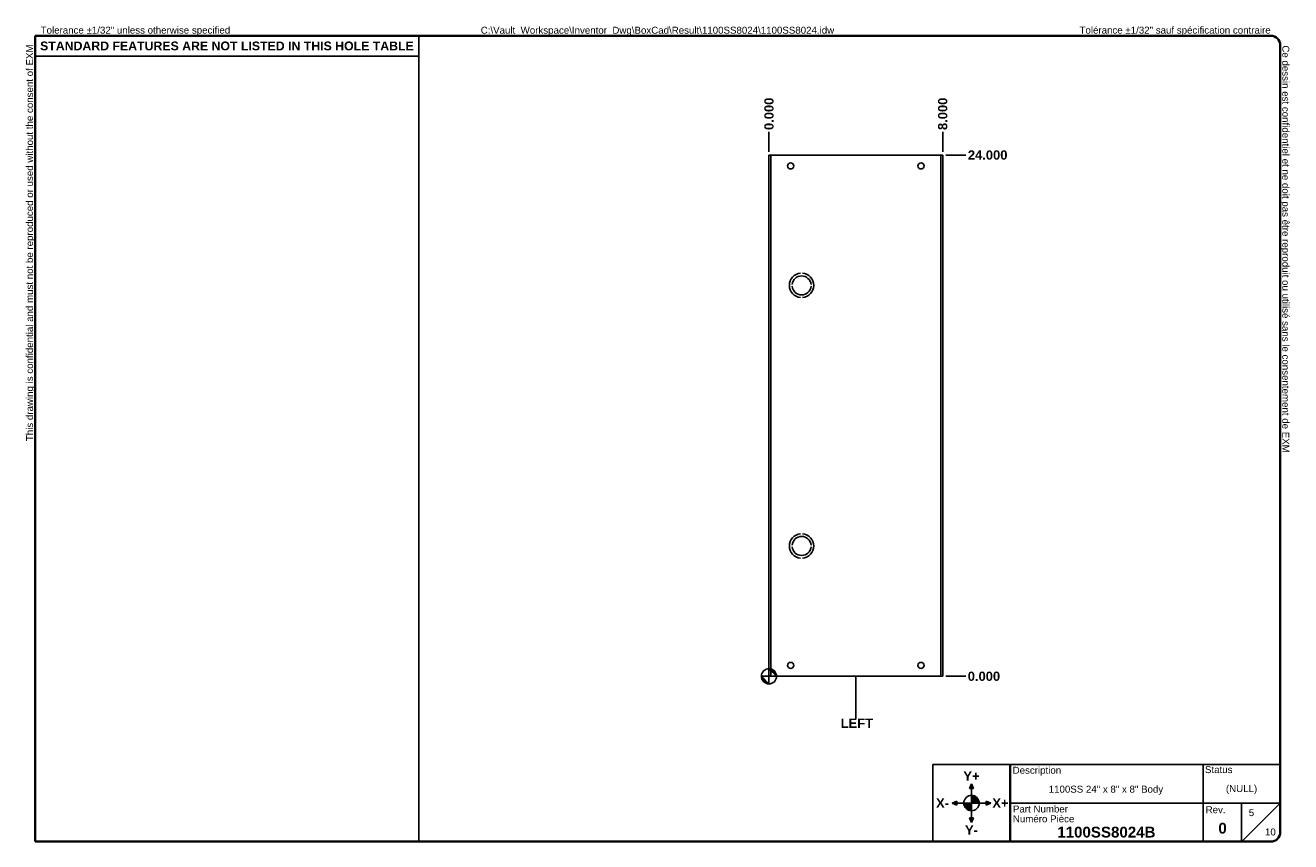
# Model space of a CAD drawing. Header units: inches. Extents: x 1.1 to 59.4, y 0.9 to 38.5.
import ezdxf

# ---------------------------------------------------------------- set-up
doc = ezdxf.new("R2010")
doc.units = ezdxf.units.IN
doc.header["$LTSCALE"] = 3.555556
doc.header["$MEASUREMENT"] = 0
doc.layers.get('0').update_dxf_attribs({"lineweight": 25})
for name, color, linetype, lineweight in [('Dimensions(ANSI)', 7, 'Continuous', 25), ('Sketch Geometry(ANSI)', 7, 'Continuous', 25), ('Symbols(ANSI)', 7, 'Continuous', 25), ('Visible Edges(ANSI)', 7, 'Continuous', 25), ('Visible Tangent Edges(ANSI)', 7, 'Continuous', 25)]:
    doc.layers.add(name, color=color, linetype=linetype, lineweight=lineweight)
doc.layers.add('Hatch', color=179, linetype='Continuous', lineweight=9, true_color=0x1e1e47)
doc.styles.add('Current-ANSI', font='arial.ttf')
doc.styles.add('Dimension-ANSI', font='arialbd.ttf')
doc.styles.add('Text Style44', font='arialbd.ttf')
doc.dimstyles.new('INCH-ANSI', dxfattribs={"dimscale": 3.555556, "dimtxt": 0.12, "dimasz": 0.098425, "dimexe": 0.04, "dimexo": 0.04, "dimgap": 0.031496, "dimtad": 0, "dimtih": 1, "dimtoh": 1, "dimdec": 3, "dimrnd": 1e-08, "dimzin": 0, "dimdsep": 46, "dimtxsty": 'Dimension-ANSI', "dimcen": 0.09, "dimdle": 0.312, "dimclrd": 179, "dimclre": 179, "dimclrt": 7, "dimadec": 1, "dimazin": 0, "dimtfac": 1, "dimtdec": 3, "dimtofl": 0, "dimtmove": 0, "dimatfit": 3, "dimfxl": 1, "dimtolj": 1, "dimtzin": 4, "dimlwd": 25, "dimlwe": 25, "dimarcsym": 0})
doc.dimstyles.new('INCH-ANSI-VERTICAL', dxfattribs={"dimscale": 3.555556, "dimtxt": 0.12, "dimasz": 0.098425, "dimexe": 0.04, "dimexo": 0.04, "dimgap": 0.031496, "dimtad": 0, "dimtih": 1, "dimtoh": 1, "dimdec": 3, "dimrnd": 1e-08, "dimzin": 0, "dimdsep": 46, "dimtxsty": 'Dimension-ANSI', "dimcen": 0.09, "dimdle": 0.312, "dimclrd": 179, "dimclre": 179, "dimclrt": 7, "dimadec": 1, "dimazin": 0, "dimtfac": 1, "dimtdec": 3, "dimtofl": 0, "dimtmove": 0, "dimatfit": 3, "dimfxl": 1, "dimtolj": 1, "dimtzin": 4, "dimlwd": 25, "dimlwe": 25, "dimarcsym": 0})

# ---------------------------------------------------------------- blocks, each defined once
blk = doc.blocks.new('Origin Indicator Symbol2')
at = {"layer": 'Dimensions(ANSI)'}
h = blk.add_hatch(color=7, dxfattribs=at)
edge = h.paths.add_edge_path(flags=0)
edge.add_line((9.941, 2.495), (10.04, 2.396))
edge.add_arc((9.941, 2.396), 0.0984, 0, 90)
h = blk.add_hatch(color=7, dxfattribs=at)
edge = h.paths.add_edge_path(flags=0)
edge.add_line((9.941, 2.298), (9.843, 2.396))
edge.add_arc((9.941, 2.396), 0.0984, 180, 270)
at = {"layer": 'Dimensions(ANSI)', "color": 7, "linetype": 'Continuous'}
for p, q in [((9.941, 2.495), (10.04, 2.396)), ((9.941, 2.298), (9.843, 2.396))]:
    blk.add_line(p, q, dxfattribs=at)
at = {"layer": 'Dimensions(ANSI)', "color": 7, "linetype": 'Continuous', "flags": 128}
for points in [[(9.941, 2.396), (10.04, 2.396), (9.941, 2.495), (9.941, 2.396)], [(9.941, 2.396), (9.941, 2.495), (9.941, 2.298), (9.941, 2.396)], [(9.941, 2.396), (9.941, 2.298), (9.843, 2.396), (9.941, 2.396)], [(9.941, 2.396), (9.843, 2.396), (9.941, 2.396), (9.941, 2.396)]]:
    blk.add_lwpolyline(points, dxfattribs=at)
at = {"layer": 'Dimensions(ANSI)', "color": 7, "linetype": 'Continuous'}
blk.add_circle((9.941, 2.396), 0.0984, dxfattribs=at)
for start, end in [(0, 90), (180, 270)]:
    blk.add_arc((9.941, 2.396), 0.0984, start, end, dxfattribs=at)
at = {"layer": 'Dimensions(ANSI)', "color": 7}
for points in [[(9.941, 2.396), (10.04, 2.396), (9.941, 2.495), (9.941, 2.396)], [(9.941, 2.396), (9.941, 2.495), (9.941, 2.298), (9.941, 2.396)], [(9.941, 2.396), (9.941, 2.298), (9.843, 2.396), (9.941, 2.396)], [(9.941, 2.396), (9.843, 2.396), (9.941, 2.396)]]:
    blk.add_solid(points, dxfattribs=at)
blk = doc.blocks.new('Borders EXM - B (Inch) - B')
at = {"layer": 'Sketch Geometry(ANSI)', "linetype": 'Continuous', "lineweight": 35}
for p, q in [((16.438, 10.692), (0.437, 10.692)), ((0.437, 10.692), (0.437, 0.255)), ((16.562, 0.38), (16.562, 10.567)), ((0.437, 0.255), (16.438, 0.255))]:
    blk.add_line(p, q, dxfattribs=at)
at = {"layer": 'Sketch Geometry(ANSI)'}
for p, q in [((5.406, 10.692), (5.406, 0.255)), ((0.437, 10.428), (5.406, 10.428))]:
    blk.add_line(p, q, dxfattribs=at)
at = {"layer": 'Sketch Geometry(ANSI)', "linetype": 'Continuous', "lineweight": 35}
for centre, start, end in [((16.438, 10.567), 0, 90), ((16.438, 0.38), 270, 0)]:
    blk.add_arc(centre, 0.125, start, end, dxfattribs=at)
at = {"layer": 'Symbols(ANSI)', "color": 7, "char_height": 0.09, "attachment_point": 7, "style": 'Current-ANSI'}
for s, insert in [('Tolerance ±1/32" unless otherwise specified', (0.509, 10.692)), ('Tolérance ±1/32" sauf spécification contraire', (13.963, 10.692))]:
    blk.add_mtext(s, dxfattribs=dict(at, insert=insert))
for s, insert, rotation in [('This drawing is confidential and must not be reproduced or used without the consent of EXM', (0.437, 5.442), 90), ('Ce dessin est confidentiel et ne doit pas être reproduit ou utilisé sans le consentement de EXM', (16.562, 10.567), 270)]:
    blk.add_mtext(s, dxfattribs=dict(at, insert=insert, rotation=rotation))
at = {"layer": 'Symbols(ANSI)', "color": 7, "insert": (2.921, 10.559), "char_height": 0.114, "width": 4.96908, "attachment_point": 5, "style": 'Dimension-ANSI'}
blk.add_mtext('\\fArial|b1|i0;{\\H0.1140;STANDARD FEATURES ARE NOT LISTED IN THIS HOLE TABLE}', dxfattribs=at)
at = {"layer": 'Symbols(ANSI)', "color": 7, "style": 'Current-ANSI'}
blk.add_attdef('FILENAME_AND_PATH_001', (6.208, 10.718), '', height=0.09, dxfattribs=at)
blk = doc.blocks.new('Title Blocks EXM-2 - ANSI B')
at = {"layer": 'Hatch'}
for points in [[(12.725, 0.94), (12.75, 0.94), (12.75, 1)], [(12.775, 0.94), (12.75, 1), (12.75, 0.94)], [(12.56, 0.75), (12.56, 0.775), (12.5, 0.75)], [(12.56, 0.75), (12.5, 0.75), (12.56, 0.725)], [(12.94, 0.75), (13, 0.75), (12.94, 0.775)], [(12.94, 0.75), (12.94, 0.725), (13, 0.75)], [(12.75, 0.56), (12.725, 0.56), (12.75, 0.5)], [(12.75, 0.56), (12.75, 0.5), (12.775, 0.56)]]:
    blk.add_hatch(color=7, dxfattribs=at).paths.add_polyline_path(points)
h = blk.add_hatch(color=7, dxfattribs=at)
edge = h.paths.add_edge_path()
edge.add_line((12.75, 0.85), (12.75, 0.75))
edge.add_line((12.75, 0.75), (12.85, 0.75))
edge.add_arc((12.75, 0.75), 0.1, 0, 90)
h = blk.add_hatch(color=7, dxfattribs=at)
edge = h.paths.add_edge_path()
edge.add_line((12.75, 0.65), (12.75, 0.75))
edge.add_line((12.75, 0.75), (12.65, 0.75))
edge.add_arc((12.75, 0.75), 0.1, 180, 270)
at = {"layer": 'Sketch Geometry(ANSI)'}
for p, q in [((12.249, 1.25), (16.749, 1.25)), ((12.249, 0.25), (12.249, 1.25)), ((15.749, 1.25), (15.749, 0.75)), ((16.749, 1.25), (16.749, 0.375)), ((12.75, 1), (12.725, 0.94)), ((12.75, 0.85), (12.75, 1)), ((12.775, 0.94), (12.75, 1)), ((12.725, 0.94), (12.775, 0.94)), ((12.75, 0.75), (12.75, 0.85)), ((12.5, 0.75), (12.56, 0.775)), ((12.65, 0.75), (12.5, 0.75)), ((12.56, 0.725), (12.5, 0.75)), ((12.56, 0.775), (12.56, 0.725)), ((12.75, 0.75), (12.65, 0.75)), ((12.75, 0.75), (12.85, 0.75)), ((12.75, 0.75), (12.75, 0.65)), ((12.85, 0.75), (13, 0.75)), ((13, 0.75), (12.94, 0.775)), ((12.94, 0.775), (12.94, 0.725)), ((12.94, 0.725), (13, 0.75)), ((15.749, 0.75), (13.249, 0.75)), ((16.249, 0.75), (15.749, 0.75)), ((15.749, 0.75), (15.749, 0.25)), ((16.249, 0.25), (16.249, 0.75)), ((16.249, 0.75), (16.749, 0.75)), ((16.249, 0.25), (16.749, 0.75)), ((12.775, 0.56), (12.725, 0.56)), ((12.725, 0.56), (12.75, 0.5)), ((12.75, 0.65), (12.75, 0.5)), ((12.75, 0.5), (12.775, 0.56)), ((13.249, 0.25), (12.249, 0.25)), ((16.624, 0.25), (13.249, 0.25))]:
    blk.add_line(p, q, dxfattribs=at)
at = {"layer": 'Sketch Geometry(ANSI)', "linetype": 'Continuous', "lineweight": 35}
blk.add_line((13.249, 0.25), (13.249, 1.25), dxfattribs=at)
at = {"layer": 'Sketch Geometry(ANSI)'}
blk.add_circle((12.75, 0.75), 0.1, dxfattribs=at)
blk.add_arc((16.624, 0.375), 0.125, 270, 0, dxfattribs=at)
at = {"layer": 'Symbols(ANSI)', "color": 7}
for s, insert, char_height, attachment_point, style in [('\\fArial|b1|i0;Y+', (12.75, 1.1), 0.12, 5, 'Dimension-ANSI'), ('Description', (13.283, 1.103), 0.09, 7, 'Current-ANSI'), ('Status', (15.774, 1.137), 0.09, 7, 'Current-ANSI'), ('\\fArial|b1|i0;X-', (12.375, 0.75), 0.12, 5, 'Dimension-ANSI'), ('\\fArial|b1|i0;X+', (13.125, 0.75), 0.12, 5, 'Dimension-ANSI'), ('Part Number', (13.287, 0.627), 0.09, 7, 'Current-ANSI'), ('Numéro Pièce', (13.286, 0.5), 0.09, 7, 'Current-ANSI'), ('\\fArial|b1|i0;Y-', (12.75, 0.4), 0.12, 5, 'Dimension-ANSI')]:
    blk.add_mtext(s, dxfattribs=dict(at, insert=insert, char_height=char_height, attachment_point=attachment_point, style=style))
at = {"layer": 'Symbols(ANSI)', "color": 7, "insert": (15.783, 0.618), "char_height": 0.09, "width": 0.25854, "attachment_point": 7, "style": 'Current-ANSI'}
blk.add_mtext('Rev.', dxfattribs=at)
at = {"layer": 'Symbols(ANSI)', "color": 7}
for tag, p, height, style in [('DESIGN_STATE_001', (16.045, 0.893), 0.09, 'Current-ANSI'), ('IDW_DESC_IAM_001', (13.75, 0.885), 0.09, 'Current-ANSI'), ('Sheet_number_001', (16.341, 0.581), 0.09, 'Current-ANSI'), ('IDW_REV_001', (15.947, 0.355), 0.14, 'Text Style44'), ('IDW_NAME_IAM_001', (13.861, 0.304), 0.14, 'Text Style44'), ('Number_of_sheets_001', (16.551, 0.331), 0.09, 'Current-ANSI')]:
    blk.add_attdef(tag, p, '', height=height, dxfattribs=dict(at, style=style))
blk = doc.blocks.new('*D11')
at = {"layer": 'Defpoints', "color": 0, "linetype": 'Continuous', "transparency": 16777216}
for p in [(43.347, 8.52), (43.347, 8.52), (44.414, 8.52)]:
    blk.add_point(p, dxfattribs=at)
at = {"layer": 'Dimensions(ANSI)', "color": 179, "linetype": 'Continuous', "lineweight": 25, "true_color": 0x262658, "transparency": 16777216}
blk.add_line((43.489, 8.52), (44.414, 8.52), dxfattribs=at)
at = {"layer": 'Dimensions(ANSI)', "color": 7, "linetype": 'Continuous', "lineweight": 25, "transparency": 16777216, "insert": (45.244, 8.52), "char_height": 0.4267, "attachment_point": 5, "style": 'Dimension-ANSI'}
blk.add_mtext('\\A1;0.000', dxfattribs=at)
blk = doc.blocks.new('*D12')
at = {"layer": 'Defpoints', "color": 0, "linetype": 'Continuous', "transparency": 16777216}
for p in [(43.347, 32.52), (44.414, 32.52), (43.347, 8.52)]:
    blk.add_point(p, dxfattribs=at)
at = {"layer": 'Dimensions(ANSI)', "color": 179, "linetype": 'Continuous', "lineweight": 25, "true_color": 0x262658, "transparency": 16777216}
blk.add_line((43.489, 32.52), (44.414, 32.52), dxfattribs=at)
at = {"layer": 'Dimensions(ANSI)', "color": 7, "linetype": 'Continuous', "lineweight": 25, "transparency": 16777216, "insert": (45.415, 32.52), "char_height": 0.4267, "attachment_point": 5, "style": 'Dimension-ANSI'}
blk.add_mtext('\\A1;24.000', dxfattribs=at)
blk = doc.blocks.new('*D13')
at = {"layer": 'Defpoints', "color": 0, "linetype": 'Continuous', "transparency": 16777216}
for p in [(35.347, 33.587), (35.347, 32.52), (35.347, 32.52)]:
    blk.add_point(p, dxfattribs=at)
at = {"layer": 'Dimensions(ANSI)', "color": 179, "linetype": 'Continuous', "lineweight": 25, "true_color": 0x262658, "transparency": 16777216}
blk.add_line((35.347, 32.663), (35.347, 33.587), dxfattribs=at)
at = {"layer": 'Dimensions(ANSI)', "color": 7, "linetype": 'Continuous', "lineweight": 25, "transparency": 16777216, "insert": (35.347, 34.418), "char_height": 0.4267, "attachment_point": 5, "rotation": 90, "style": 'Dimension-ANSI'}
blk.add_mtext('\\A1;0.000', dxfattribs=at)
blk = doc.blocks.new('*D14')
at = {"layer": 'Defpoints', "color": 0, "linetype": 'Continuous', "transparency": 16777216}
for p in [(43.347, 33.587), (35.347, 32.52), (43.347, 32.52)]:
    blk.add_point(p, dxfattribs=at)
at = {"layer": 'Dimensions(ANSI)', "color": 179, "linetype": 'Continuous', "lineweight": 25, "true_color": 0x262658, "transparency": 16777216}
blk.add_line((43.347, 32.663), (43.347, 33.587), dxfattribs=at)
at = {"layer": 'Dimensions(ANSI)', "color": 7, "linetype": 'Continuous', "lineweight": 25, "transparency": 16777216, "insert": (43.347, 34.418), "char_height": 0.4267, "attachment_point": 5, "rotation": 90, "style": 'Dimension-ANSI'}
blk.add_mtext('\\A1;8.000', dxfattribs=at)
blk = doc.blocks.new('Datum Identifier14')
at = {"layer": 'Symbols(ANSI)', "color": 7, "linetype": 'Continuous', "lineweight": 25}
for p, q in [((11.066, 2.298), (11.066, 2.396)), ((11.066, 2.298), (11.066, 2.033)), ((11.066, 2.033), (11.066, 1.849))]:
    blk.add_line(p, q, dxfattribs=at)
at = {"layer": 'Symbols(ANSI)', "color": 7, "insert": (10.87, 1.729), "char_height": 0.12, "attachment_point": 7, "style": 'Dimension-ANSI'}
blk.add_mtext('LEFT', dxfattribs=at)

msp = doc.modelspace()

# ---------------------------------------------------------------- linework, layer by layer
at = {"layer": 'Visible Edges(ANSI)'}
for p, q in [((35.4331, 32.5203), (35.3471, 32.5203)), ((35.3471, 8.5203), (35.3471, 32.5203)), ((43.2611, 32.5203), (35.4331, 32.5203)), ((43.3471, 32.5203), (43.2611, 32.5203)), ((43.3471, 32.5203), (43.3471, 8.5203)), ((36.7971, 27.0806), (36.7971, 27.0805)), ((36.8971, 27.0805), (36.8971, 27.0806)), ((36.4116, 26.5603), (36.4115, 26.5603)), ((36.4115, 26.4803), (36.4116, 26.4803)), ((37.2828, 26.5603), (37.2827, 26.5603)), ((37.2827, 26.4803), (37.2828, 26.4803)), ((36.7971, 25.9601), (36.7971, 25.96)), ((36.8971, 25.96), (36.8971, 25.9601)), ((36.7971, 15.0806), (36.7971, 15.0805)), ((36.8971, 15.0805), (36.8971, 15.0806)), ((36.4116, 14.5603), (36.4115, 14.5603)), ((36.4115, 14.4803), (36.4116, 14.4803)), ((37.2828, 14.5603), (37.2827, 14.5603)), ((37.2827, 14.4803), (37.2828, 14.4803)), ((36.7971, 13.9601), (36.7971, 13.96)), ((36.8971, 13.96), (36.8971, 13.9601)), ((35.4331, 8.5203), (35.3471, 8.5203)), ((35.4331, 8.5203), (43.2611, 8.5203)), ((43.2611, 8.5203), (43.3471, 8.5203))]:
    msp.add_line(p, q, dxfattribs=at)
for centre in [(36.3471, 32.0203), (42.3471, 32.0203), (36.3471, 9.0203), (42.3471, 9.0203)]:
    msp.add_circle(centre, 0.1405, dxfattribs=at)
for centre, radius, start, end in [((36.8471, 26.5203), 0.5625, 95.099689, 264.900311), ((36.8471, 26.5203), 0.5624, 95.100598, 264.899402), ((36.8471, 26.5203), 0.4375, 5.245797, 174.754203), ((36.8471, 26.5203), 0.4374, 5.247, 174.753), ((36.8471, 26.5203), 0.5625, 275.099689, 84.900311), ((36.8471, 26.5203), 0.5624, 275.100598, 84.899402), ((36.8471, 26.5203), 0.4375, 185.245797, 354.754203), ((36.8471, 26.5203), 0.4374, 185.247, 354.753), ((36.8471, 14.5203), 0.5625, 95.099689, 264.900311), ((36.8471, 14.5203), 0.5624, 95.100598, 264.899402), ((36.8471, 14.5203), 0.4375, 5.245797, 174.754203), ((36.8471, 14.5203), 0.4374, 5.247, 174.753), ((36.8471, 14.5203), 0.5625, 275.099689, 84.900311), ((36.8471, 14.5203), 0.5624, 275.100598, 84.899402), ((36.8471, 14.5203), 0.4375, 185.245797, 354.754203), ((36.8471, 14.5203), 0.4374, 185.247, 354.753)]:
    msp.add_arc(centre, radius, start, end, dxfattribs=at)
at = {"layer": 'Visible Tangent Edges(ANSI)'}
for p, q in [((35.4331, 32.5203), (35.4331, 8.5203)), ((43.2611, 8.5203), (43.2611, 32.5203))]:
    msp.add_line(p, q, dxfattribs=at)

# ---------------------------------------------------------------- block references
at = {"xscale": 3.555555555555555, "yscale": 3.555555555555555, "zscale": 3.555555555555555}
for name, p, values in [('Borders EXM - B (Inch) - B', (0, 0), {'FILENAME_AND_PATH_001': 'C:\\Vault_Workspace\\Inventor_Dwg\\BoxCad\\Result\\1100SS8024\\1100SS8024.idw'}), ('Title Blocks EXM-2 - ANSI B', (-0.6625, 0.0162), {'IDW_REV_001': '0', 'Sheet_number_001': '5', 'Number_of_sheets_001': '10', 'IDW_DESC_IAM_001': '1100SS 24" x 8" x 8" Body', 'DESIGN_STATE_001': '(NULL)', 'IDW_NAME_IAM_001': '1100SS8024B'})]:
    msp.add_blockref(name, p, dxfattribs=at).add_auto_attribs(values)
at = {"layer": 'Dimensions(ANSI)', "xscale": 3.555555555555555, "yscale": 3.555555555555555, "zscale": 3.555555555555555}
msp.add_blockref('Origin Indicator Symbol2', (0, 0), dxfattribs=at)
at = {"layer": 'Symbols(ANSI)', "xscale": 3.555555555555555, "yscale": 3.555555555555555, "zscale": 3.555555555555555}
msp.add_blockref('Datum Identifier14', (0, 0), dxfattribs=at)

# ---------------------------------------------------------------- dimensions: what is measured, and where the dimension line sits
at = {"layer": 'Dimensions(ANSI)', "color": 179, "linetype": 'Continuous', "lineweight": 25, "true_color": 0x262658}
for feature_location, offset, dtype, origin, dimstyle, picture, middle in [((35.347140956, 32.5203139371), (0, 1.0666666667), 1, (35.347140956, 32.5203139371), 'INCH-ANSI-VERTICAL', '*D13', (35.347140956, 34.4175478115)), ((43.3471, 32.5203), (0, 1.0667), 1, (35.3471, 32.5203), 'INCH-ANSI-VERTICAL', '*D14', (43.3471, 34.418)), ((43.3471, 32.5203), (1.0667, 0), 0, (43.3471, 8.5203), 'INCH-ANSI', '*D12', (45.4152, 32.5203)), ((43.347140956, 8.5203139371), (1.0666666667, 0), 0, (43.347140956, 8.5203139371), 'INCH-ANSI', '*D11', (45.2443748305, 8.5203139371))]:
    dim = msp.add_ordinate_dim(feature_location=feature_location, offset=offset, dtype=dtype, origin=origin, dimstyle=dimstyle, override={"dimgap": 0.031496, "dimtad": 0, "dimdec": 3, "dimtol": 0, "dimlim": 0, "dimtp": 0, "dimtm": 0, "dimtdec": 3}, dxfattribs=at)
    dim.commit()
    dim.dimension.update_dxf_attribs({"geometry": picture, "text_midpoint": middle})

doc.saveas('drawing.dxf')
